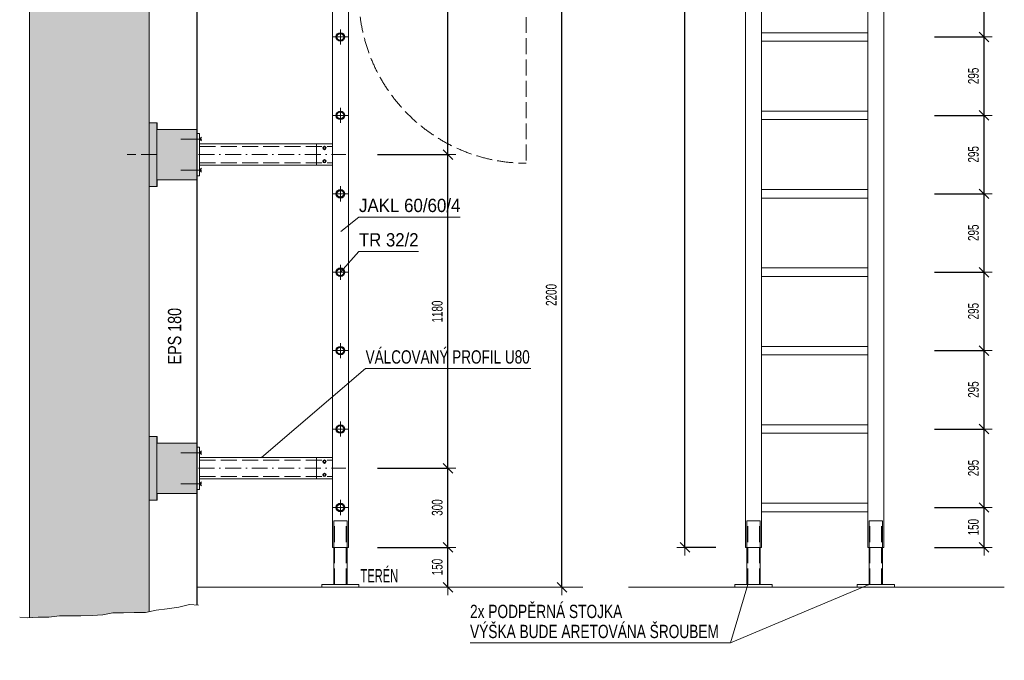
# Model space of a CAD drawing. Header units: millimetres. Extents: x -14146 to -4159, y -26930 to -15933.
# Tile 4 of 11: x -11995 to -8290, y -21980 to -19570. Entities that reach past the tile are written whole.
import ezdxf

# ---------------------------------------------------------------- set-up
doc = ezdxf.new("R2010")
doc.units = ezdxf.units.MM
doc.header["$PDMODE"] = 65
doc.linetypes.add('Carkovana 2x_1', pattern=[80, 60, -20])
doc.linetypes.add('Cerchovana_1', pattern=[100, 60, -20, 0, -20])
doc.layers.add('XR$1$VÝKRES (Z4) - ŽEBŘÍK_1', color=7, linetype='Continuous', lineweight=25)
doc.styles.add('ARIALNARROW', font='ARIALN.TTF')
doc.dimstyles.new('DIMSTYLE_3', dxfattribs={"dimtxt": 40, "dimasz": 60, "dimexe": 0, "dimexo": 0, "dimgap": 20, "dimtad": 2, "dimdec": 0, "dimrnd": 1, "dimzin": 12, "dimdsep": 46, "dimtxsty": 'ARIALNARROW', "dimblk1": 'ALL_ML_STRICH', "dimblk2": 'ALL_ML_STRICH', "dimsah": 1, "dimcen": 0, "dimclrd": 6, "dimclre": 6, "dimclrt": 6, "dimadec": 0, "dimazin": 0, "dimtfac": 1, "dimtdec": 0, "dimtix": 1, "dimtmove": 2, "dimatfit": 3, "dimfxl": 0, "dimtzin": 0, "dimlwd": 0, "dimlwe": 13, "dimarcsym": 0})
doc.dimstyles.new('DIMSTYLE_9', dxfattribs={"dimtxt": 40, "dimasz": 60, "dimexe": 0, "dimexo": 0, "dimgap": 20, "dimtad": 2, "dimdec": 0, "dimrnd": 5, "dimzin": 12, "dimdsep": 46, "dimtxsty": 'ARIALNARROW', "dimblk1": 'ALL_ML_STRICH', "dimblk2": 'ALL_ML_STRICH', "dimsah": 1, "dimcen": 0, "dimclrd": 6, "dimclre": 6, "dimclrt": 6, "dimadec": 0, "dimazin": 0, "dimtfac": 1, "dimtdec": 0, "dimtix": 1, "dimtmove": 2, "dimatfit": 3, "dimfxl": 0, "dimtzin": 0, "dimlwd": 0, "dimlwe": 13, "dimarcsym": 0})

# ---------------------------------------------------------------- blocks, each defined once
blk = doc.blocks.new('KOMPLEXNÍ OBJEKT_2')
at = {"layer": 'XR$1$VÝKRES (Z4) - ŽEBŘÍK_1', "color": 5, "linetype": 'Continuous', "lineweight": 13}
for p, q in [((-10787.8, -21376.8), (-10787.8, -21433.4)), ((-10759.6, -21405.1), (-10816.1, -21405.1))]:
    blk.add_line(p, q, dxfattribs=at)
at = {"layer": 'XR$1$VÝKRES (Z4) - ŽEBŘÍK_1', "color": 5, "linetype": 'Continuous', "lineweight": 25}
for radius in [16, 13]:
    blk.add_circle((-10787.8, -21405.1), radius, dxfattribs=at)
blk = doc.blocks.new('KOMPLEXNÍ OBJEKT_3')
at = {"layer": 'XR$1$VÝKRES (Z4) - ŽEBŘÍK_1', "color": 5, "linetype": 'Continuous', "lineweight": 13}
for p, q in [((-10759.6, -21110.1), (-10816.1, -21110.1)), ((-10787.8, -21081.8), (-10787.8, -21138.4))]:
    blk.add_line(p, q, dxfattribs=at)
at = {"layer": 'XR$1$VÝKRES (Z4) - ŽEBŘÍK_1', "color": 5, "linetype": 'Continuous', "lineweight": 25}
for radius in [16, 13]:
    blk.add_circle((-10787.8, -21110.1), radius, dxfattribs=at)
blk = doc.blocks.new('KOMPLEXNÍ OBJEKT_4')
at = {"layer": 'XR$1$VÝKRES (Z4) - ŽEBŘÍK_1', "color": 5, "linetype": 'Continuous', "lineweight": 13}
for p, q in [((-10759.6, -20815.1), (-10816.1, -20815.1)), ((-10787.8, -20786.8), (-10787.8, -20843.4))]:
    blk.add_line(p, q, dxfattribs=at)
at = {"layer": 'XR$1$VÝKRES (Z4) - ŽEBŘÍK_1', "color": 5, "linetype": 'Continuous', "lineweight": 25}
for radius in [16, 13]:
    blk.add_circle((-10787.8, -20815.1), radius, dxfattribs=at)
blk = doc.blocks.new('KOMPLEXNÍ OBJEKT_5')
at = {"layer": 'XR$1$VÝKRES (Z4) - ŽEBŘÍK_1', "color": 5, "linetype": 'Continuous', "lineweight": 13}
for p, q in [((-10759.6, -20520.1), (-10816.1, -20520.1)), ((-10787.8, -20491.8), (-10787.8, -20548.4))]:
    blk.add_line(p, q, dxfattribs=at)
at = {"layer": 'XR$1$VÝKRES (Z4) - ŽEBŘÍK_1', "color": 5, "linetype": 'Continuous', "lineweight": 25}
for radius in [16, 13]:
    blk.add_circle((-10787.8, -20520.1), radius, dxfattribs=at)
blk = doc.blocks.new('KOMPLEXNÍ OBJEKT_6')
at = {"layer": 'XR$1$VÝKRES (Z4) - ŽEBŘÍK_1', "color": 5, "linetype": 'Continuous', "lineweight": 13}
for p, q in [((-10759.6, -20225.1), (-10816.1, -20225.1)), ((-10787.8, -20196.8), (-10787.8, -20253.4))]:
    blk.add_line(p, q, dxfattribs=at)
at = {"layer": 'XR$1$VÝKRES (Z4) - ŽEBŘÍK_1', "color": 5, "linetype": 'Continuous', "lineweight": 25}
for radius in [16, 13]:
    blk.add_circle((-10787.8, -20225.1), radius, dxfattribs=at)
blk = doc.blocks.new('KOMPLEXNÍ OBJEKT_7')
at = {"layer": 'XR$1$VÝKRES (Z4) - ŽEBŘÍK_1', "color": 5, "linetype": 'Continuous', "lineweight": 13}
for p, q in [((-10759.6, -19930.1), (-10816.1, -19930.1)), ((-10787.8, -19901.8), (-10787.8, -19958.4))]:
    blk.add_line(p, q, dxfattribs=at)
at = {"layer": 'XR$1$VÝKRES (Z4) - ŽEBŘÍK_1', "color": 5, "linetype": 'Continuous', "lineweight": 25}
for radius in [16, 13]:
    blk.add_circle((-10787.8, -19930.1), radius, dxfattribs=at)
blk = doc.blocks.new('KOMPLEXNÍ OBJEKT_8')
at = {"layer": 'XR$1$VÝKRES (Z4) - ŽEBŘÍK_1', "color": 5, "linetype": 'Continuous', "lineweight": 13}
for p, q in [((-10759.6, -19635.1), (-10816.1, -19635.1)), ((-10787.8, -19606.8), (-10787.8, -19663.4))]:
    blk.add_line(p, q, dxfattribs=at)
at = {"layer": 'XR$1$VÝKRES (Z4) - ŽEBŘÍK_1', "color": 5, "linetype": 'Continuous', "lineweight": 25}
for radius in [16, 13]:
    blk.add_circle((-10787.8, -19635.1), radius, dxfattribs=at)
blk = doc.blocks.new('ALL_ML_STRICH')
at = {"color": 0, "linetype": 'ByBlock', "lineweight": -2}
for p, q in [((-1, 0), (0.5, 0)), ((-0.3, -0.3), (0.3, 0.3)), ((0, -0.5), (0, 0.5))]:
    blk.add_line(p, q, dxfattribs=at)
blk = doc.blocks.new('*D78')
at = {"layer": 'DEFPOINTS', "color": 6, "linetype": 'Continuous', "lineweight": 13}
for p in [(-10817.8, -21555.1), (-10803.7, -21705.1), (-10383.2, -21705.1)]:
    blk.add_point(p, dxfattribs=at)
at = {"layer": 'XR$1$VÝKRES (Z4) - ŽEBŘÍK_1', "color": 6, "linetype": 'Continuous', "lineweight": -2}
for p, q in [((-10648, -21555.1), (-10383.2, -21555.1)), ((-10383.2, -21705.1), (-10383.2, -21555.1)), ((-10383.2, -21705.1), (-10383.2, -21705.1))]:
    blk.add_line(p, q, dxfattribs=at)
at = {"layer": 'XR$1$VÝKRES (Z4) - ŽEBŘÍK_1', "color": 6, "linetype": 'Continuous', "lineweight": 13, "xscale": 60, "yscale": 60, "zscale": 60}
for p, rotation in [((-10383.2, -21555.1), 90), ((-10383.2, -21705.1), 270)]:
    blk.add_blockref('ALL_ML_STRICH', p, dxfattribs=dict(at, rotation=rotation))
at = {"layer": 'XR$1$VÝKRES (Z4) - ŽEBŘÍK_1', "color": 6, "linetype": 'Continuous', "lineweight": 13, "insert": (-10423.2, -21629.1), "char_height": 40, "width": 97.371, "attachment_point": 5, "rotation": 90, "style": 'ARIALNARROW'}
blk.add_mtext('\\W0.81;\\A1;{150}', dxfattribs=at)
blk = doc.blocks.new('*D79')
at = {"layer": 'DEFPOINTS', "color": 6, "linetype": 'Continuous', "lineweight": 13}
for p in [(-11321.8, -21257.6), (-10817.8, -21555.1), (-10383.2, -21555.1)]:
    blk.add_point(p, dxfattribs=at)
at = {"layer": 'XR$1$VÝKRES (Z4) - ŽEBŘÍK_1', "color": 6, "linetype": 'Continuous', "lineweight": -2}
for p, q in [((-10648, -21257.6), (-10383.2, -21257.6)), ((-10383.2, -21555.1), (-10383.2, -21257.6)), ((-10648, -21555.1), (-10383.2, -21555.1))]:
    blk.add_line(p, q, dxfattribs=at)
at = {"layer": 'XR$1$VÝKRES (Z4) - ŽEBŘÍK_1', "color": 6, "linetype": 'Continuous', "lineweight": 13, "xscale": 60, "yscale": 60, "zscale": 60}
for p, rotation in [((-10383.2, -21257.6), 90), ((-10383.2, -21555.1), 270)]:
    blk.add_blockref('ALL_ML_STRICH', p, dxfattribs=dict(at, rotation=rotation))
at = {"layer": 'XR$1$VÝKRES (Z4) - ŽEBŘÍK_1', "color": 6, "linetype": 'Continuous', "lineweight": 13, "insert": (-10423.2, -21405.3), "char_height": 40, "width": 97.371, "attachment_point": 5, "rotation": 90, "style": 'ARIALNARROW'}
blk.add_mtext('\\W0.81;\\A1;{300}', dxfattribs=at)
blk = doc.blocks.new('*D80')
at = {"layer": 'DEFPOINTS', "color": 6, "linetype": 'Continuous', "lineweight": 13}
for p in [(-11321.8, -20077.6), (-11321.8, -21257.6), (-10383.2, -21257.6)]:
    blk.add_point(p, dxfattribs=at)
at = {"layer": 'XR$1$VÝKRES (Z4) - ŽEBŘÍK_1', "color": 6, "linetype": 'Continuous', "lineweight": -2}
for p, q in [((-10648, -20077.6), (-10383.2, -20077.6)), ((-10383.2, -21257.6), (-10383.2, -20077.6)), ((-10648, -21257.6), (-10383.2, -21257.6))]:
    blk.add_line(p, q, dxfattribs=at)
at = {"layer": 'XR$1$VÝKRES (Z4) - ŽEBŘÍK_1', "color": 6, "linetype": 'Continuous', "lineweight": 13, "xscale": 60, "yscale": 60, "zscale": 60}
for p, rotation in [((-10383.2, -20077.6), 90), ((-10383.2, -21257.6), 270)]:
    blk.add_blockref('ALL_ML_STRICH', p, dxfattribs=dict(at, rotation=rotation))
at = {"layer": 'XR$1$VÝKRES (Z4) - ŽEBŘÍK_1', "color": 6, "linetype": 'Continuous', "lineweight": 13, "insert": (-10423.2, -20668), "char_height": 40, "width": 129.829, "attachment_point": 5, "rotation": 90, "style": 'ARIALNARROW'}
blk.add_mtext('\\W0.81;\\A1;{1180}', dxfattribs=at)
blk = doc.blocks.new('*D81')
at = {"layer": 'DEFPOINTS', "color": 6, "linetype": 'Continuous', "lineweight": 13}
for p in [(-11321.8, -18897.6), (-11321.8, -20077.6), (-10383.2, -20077.6)]:
    blk.add_point(p, dxfattribs=at)
at = {"layer": 'XR$1$VÝKRES (Z4) - ŽEBŘÍK_1', "color": 6, "linetype": 'Continuous', "lineweight": -2}
for p, q in [((-10648, -18897.6), (-10383.2, -18897.6)), ((-10383.2, -20077.6), (-10383.2, -18897.6)), ((-10648, -20077.6), (-10383.2, -20077.6))]:
    blk.add_line(p, q, dxfattribs=at)
at = {"layer": 'XR$1$VÝKRES (Z4) - ŽEBŘÍK_1', "color": 6, "linetype": 'Continuous', "lineweight": 13, "xscale": 60, "yscale": 60, "zscale": 60}
for p, rotation in [((-10383.2, -18897.6), 90), ((-10383.2, -20077.6), 270)]:
    blk.add_blockref('ALL_ML_STRICH', p, dxfattribs=dict(at, rotation=rotation))
at = {"layer": 'XR$1$VÝKRES (Z4) - ŽEBŘÍK_1', "color": 6, "linetype": 'Continuous', "lineweight": 13, "insert": (-10423.2, -19488), "char_height": 40, "width": 129.829, "attachment_point": 5, "rotation": 90, "style": 'ARIALNARROW'}
blk.add_mtext('\\W0.81;\\A1;{1180}', dxfattribs=at)
blk = doc.blocks.new('*D89')
at = {"layer": 'DEFPOINTS', "color": 6, "linetype": 'Continuous', "lineweight": 13}
for p in [(-9263.2, -17355.4), (-9491.4, -21555.1), (-9263.2, -21555.1)]:
    blk.add_point(p, dxfattribs=at)
at = {"layer": 'XR$1$VÝKRES (Z4) - ŽEBŘÍK_1', "color": 6, "linetype": 'Continuous', "lineweight": -2}
for p, q in [((-9408.3, -17355.4), (-9491.4, -17355.4)), ((-9491.4, -21555.1), (-9491.4, -17355.4)), ((-9374.6, -21555.1), (-9491.4, -21555.1))]:
    blk.add_line(p, q, dxfattribs=at)
at = {"layer": 'XR$1$VÝKRES (Z4) - ŽEBŘÍK_1', "color": 6, "linetype": 'Continuous', "lineweight": 13, "xscale": 60, "yscale": 60, "zscale": 60}
for p, rotation in [((-9491.4, -17355.4), 90), ((-9491.4, -21555.1), 270)]:
    blk.add_blockref('ALL_ML_STRICH', p, dxfattribs=dict(at, rotation=rotation))
at = {"layer": 'XR$1$VÝKRES (Z4) - ŽEBŘÍK_1', "color": 6, "linetype": 'Continuous', "lineweight": 13, "insert": (-9531.4, -19455.7), "char_height": 40, "width": 129.829, "attachment_point": 5, "rotation": 90, "style": 'ARIALNARROW'}
blk.add_mtext('\\W0.81;\\A1;{4200}', dxfattribs=at)
blk = doc.blocks.new('*D92')
at = {"layer": 'DEFPOINTS', "color": 6, "linetype": 'Continuous', "lineweight": 13}
for p in [(-8803.2, -21405.1), (-8803.2, -21555.1), (-8365.6, -21555.1)]:
    blk.add_point(p, dxfattribs=at)
at = {"layer": 'XR$1$VÝKRES (Z4) - ŽEBŘÍK_1', "color": 6, "linetype": 'Continuous', "lineweight": -2}
for p, q in [((-8552.5, -21405.1), (-8365.6, -21405.1)), ((-8365.6, -21555.1), (-8365.6, -21405.1)), ((-8552.5, -21555.1), (-8365.6, -21555.1))]:
    blk.add_line(p, q, dxfattribs=at)
at = {"layer": 'XR$1$VÝKRES (Z4) - ŽEBŘÍK_1', "color": 6, "linetype": 'Continuous', "lineweight": 13, "xscale": 60, "yscale": 60, "zscale": 60}
for p, rotation in [((-8365.6, -21405.1), 90), ((-8365.6, -21555.1), 270)]:
    blk.add_blockref('ALL_ML_STRICH', p, dxfattribs=dict(at, rotation=rotation))
at = {"layer": 'XR$1$VÝKRES (Z4) - ŽEBŘÍK_1', "color": 6, "linetype": 'Continuous', "lineweight": 13, "insert": (-8405.6, -21479.1), "char_height": 40, "width": 97.371, "attachment_point": 5, "rotation": 90, "style": 'ARIALNARROW'}
blk.add_mtext('\\W0.81;\\A1;{150}', dxfattribs=at)
blk = doc.blocks.new('*D93')
at = {"layer": 'DEFPOINTS', "color": 6, "linetype": 'Continuous', "lineweight": 13}
for p in [(-8803.2, -21110.1), (-8803.2, -21405.1), (-8365.6, -21405.1)]:
    blk.add_point(p, dxfattribs=at)
at = {"layer": 'XR$1$VÝKRES (Z4) - ŽEBŘÍK_1', "color": 6, "linetype": 'Continuous', "lineweight": -2}
for p, q in [((-8552.5, -21110.1), (-8365.6, -21110.1)), ((-8365.6, -21405.1), (-8365.6, -21110.1)), ((-8552.5, -21405.1), (-8365.6, -21405.1))]:
    blk.add_line(p, q, dxfattribs=at)
at = {"layer": 'XR$1$VÝKRES (Z4) - ŽEBŘÍK_1', "color": 6, "linetype": 'Continuous', "lineweight": 13, "xscale": 60, "yscale": 60, "zscale": 60}
for p, rotation in [((-8365.6, -21110.1), 90), ((-8365.6, -21405.1), 270)]:
    blk.add_blockref('ALL_ML_STRICH', p, dxfattribs=dict(at, rotation=rotation))
at = {"layer": 'XR$1$VÝKRES (Z4) - ŽEBŘÍK_1', "color": 6, "linetype": 'Continuous', "lineweight": 13, "insert": (-8405.6, -21256.6), "char_height": 40, "width": 97.371, "attachment_point": 5, "rotation": 90, "style": 'ARIALNARROW'}
blk.add_mtext('\\W0.81;\\A1;{295}', dxfattribs=at)
blk = doc.blocks.new('*D94')
at = {"layer": 'DEFPOINTS', "color": 6, "linetype": 'Continuous', "lineweight": 13}
for p in [(-8803.2, -20815.1), (-8803.2, -21110.1), (-8365.6, -21110.1)]:
    blk.add_point(p, dxfattribs=at)
at = {"layer": 'XR$1$VÝKRES (Z4) - ŽEBŘÍK_1', "color": 6, "linetype": 'Continuous', "lineweight": -2}
for p, q in [((-8552.5, -20815.1), (-8365.6, -20815.1)), ((-8365.6, -21110.1), (-8365.6, -20815.1)), ((-8552.5, -21110.1), (-8365.6, -21110.1))]:
    blk.add_line(p, q, dxfattribs=at)
at = {"layer": 'XR$1$VÝKRES (Z4) - ŽEBŘÍK_1', "color": 6, "linetype": 'Continuous', "lineweight": 13, "xscale": 60, "yscale": 60, "zscale": 60}
for p, rotation in [((-8365.6, -20815.1), 90), ((-8365.6, -21110.1), 270)]:
    blk.add_blockref('ALL_ML_STRICH', p, dxfattribs=dict(at, rotation=rotation))
at = {"layer": 'XR$1$VÝKRES (Z4) - ŽEBŘÍK_1', "color": 6, "linetype": 'Continuous', "lineweight": 13, "insert": (-8405.6, -20961.6), "char_height": 40, "width": 97.371, "attachment_point": 5, "rotation": 90, "style": 'ARIALNARROW'}
blk.add_mtext('\\W0.81;\\A1;{295}', dxfattribs=at)
blk = doc.blocks.new('*D95')
at = {"layer": 'DEFPOINTS', "color": 6, "linetype": 'Continuous', "lineweight": 13}
for p in [(-8803.2, -20520.1), (-8803.2, -20815.1), (-8365.6, -20815.1)]:
    blk.add_point(p, dxfattribs=at)
at = {"layer": 'XR$1$VÝKRES (Z4) - ŽEBŘÍK_1', "color": 6, "linetype": 'Continuous', "lineweight": -2}
for p, q in [((-8552.5, -20520.1), (-8365.6, -20520.1)), ((-8365.6, -20815.1), (-8365.6, -20520.1)), ((-8552.5, -20815.1), (-8365.6, -20815.1))]:
    blk.add_line(p, q, dxfattribs=at)
at = {"layer": 'XR$1$VÝKRES (Z4) - ŽEBŘÍK_1', "color": 6, "linetype": 'Continuous', "lineweight": 13, "xscale": 60, "yscale": 60, "zscale": 60}
for p, rotation in [((-8365.6, -20520.1), 90), ((-8365.6, -20815.1), 270)]:
    blk.add_blockref('ALL_ML_STRICH', p, dxfattribs=dict(at, rotation=rotation))
at = {"layer": 'XR$1$VÝKRES (Z4) - ŽEBŘÍK_1', "color": 6, "linetype": 'Continuous', "lineweight": 13, "insert": (-8405.6, -20666.6), "char_height": 40, "width": 97.371, "attachment_point": 5, "rotation": 90, "style": 'ARIALNARROW'}
blk.add_mtext('\\W0.81;\\A1;{295}', dxfattribs=at)
blk = doc.blocks.new('*D96')
at = {"layer": 'DEFPOINTS', "color": 6, "linetype": 'Continuous', "lineweight": 13}
for p in [(-8803.2, -20225.1), (-8803.2, -20520.1), (-8365.6, -20520.1)]:
    blk.add_point(p, dxfattribs=at)
at = {"layer": 'XR$1$VÝKRES (Z4) - ŽEBŘÍK_1', "color": 6, "linetype": 'Continuous', "lineweight": -2}
for p, q in [((-8552.5, -20225.1), (-8365.6, -20225.1)), ((-8365.6, -20520.1), (-8365.6, -20225.1)), ((-8552.5, -20520.1), (-8365.6, -20520.1))]:
    blk.add_line(p, q, dxfattribs=at)
at = {"layer": 'XR$1$VÝKRES (Z4) - ŽEBŘÍK_1', "color": 6, "linetype": 'Continuous', "lineweight": 13, "xscale": 60, "yscale": 60, "zscale": 60}
for p, rotation in [((-8365.6, -20225.1), 90), ((-8365.6, -20520.1), 270)]:
    blk.add_blockref('ALL_ML_STRICH', p, dxfattribs=dict(at, rotation=rotation))
at = {"layer": 'XR$1$VÝKRES (Z4) - ŽEBŘÍK_1', "color": 6, "linetype": 'Continuous', "lineweight": 13, "insert": (-8405.6, -20371.6), "char_height": 40, "width": 97.371, "attachment_point": 5, "rotation": 90, "style": 'ARIALNARROW'}
blk.add_mtext('\\W0.81;\\A1;{295}', dxfattribs=at)
blk = doc.blocks.new('*D97')
at = {"layer": 'DEFPOINTS', "color": 6, "linetype": 'Continuous', "lineweight": 13}
for p in [(-8803.2, -19930.1), (-8803.2, -20225.1), (-8365.6, -20225.1)]:
    blk.add_point(p, dxfattribs=at)
at = {"layer": 'XR$1$VÝKRES (Z4) - ŽEBŘÍK_1', "color": 6, "linetype": 'Continuous', "lineweight": -2}
for p, q in [((-8552.5, -19930.1), (-8365.6, -19930.1)), ((-8365.6, -20225.1), (-8365.6, -19930.1)), ((-8552.5, -20225.1), (-8365.6, -20225.1))]:
    blk.add_line(p, q, dxfattribs=at)
at = {"layer": 'XR$1$VÝKRES (Z4) - ŽEBŘÍK_1', "color": 6, "linetype": 'Continuous', "lineweight": 13, "xscale": 60, "yscale": 60, "zscale": 60}
for p, rotation in [((-8365.6, -19930.1), 90), ((-8365.6, -20225.1), 270)]:
    blk.add_blockref('ALL_ML_STRICH', p, dxfattribs=dict(at, rotation=rotation))
at = {"layer": 'XR$1$VÝKRES (Z4) - ŽEBŘÍK_1', "color": 6, "linetype": 'Continuous', "lineweight": 13, "insert": (-8405.6, -20076.6), "char_height": 40, "width": 97.371, "attachment_point": 5, "rotation": 90, "style": 'ARIALNARROW'}
blk.add_mtext('\\W0.81;\\A1;{295}', dxfattribs=at)
blk = doc.blocks.new('*D98')
at = {"layer": 'DEFPOINTS', "color": 6, "linetype": 'Continuous', "lineweight": 13}
for p in [(-8803.2, -19635.1), (-8803.2, -19930.1), (-8365.6, -19930.1)]:
    blk.add_point(p, dxfattribs=at)
at = {"layer": 'XR$1$VÝKRES (Z4) - ŽEBŘÍK_1', "color": 6, "linetype": 'Continuous', "lineweight": -2}
for p, q in [((-8552.5, -19635.1), (-8365.6, -19635.1)), ((-8365.6, -19930.1), (-8365.6, -19635.1)), ((-8552.5, -19930.1), (-8365.6, -19930.1))]:
    blk.add_line(p, q, dxfattribs=at)
at = {"layer": 'XR$1$VÝKRES (Z4) - ŽEBŘÍK_1', "color": 6, "linetype": 'Continuous', "lineweight": 13, "xscale": 60, "yscale": 60, "zscale": 60}
for p, rotation in [((-8365.6, -19635.1), 90), ((-8365.6, -19930.1), 270)]:
    blk.add_blockref('ALL_ML_STRICH', p, dxfattribs=dict(at, rotation=rotation))
at = {"layer": 'XR$1$VÝKRES (Z4) - ŽEBŘÍK_1', "color": 6, "linetype": 'Continuous', "lineweight": 13, "insert": (-8405.6, -19781.6), "char_height": 40, "width": 97.371, "attachment_point": 5, "rotation": 90, "style": 'ARIALNARROW'}
blk.add_mtext('\\W0.81;\\A1;{295}', dxfattribs=at)
blk = doc.blocks.new('*D99')
at = {"layer": 'DEFPOINTS', "color": 6, "linetype": 'Continuous', "lineweight": 13}
for p in [(-8803.2, -19340.1), (-8803.2, -19635.1), (-8365.6, -19635.1)]:
    blk.add_point(p, dxfattribs=at)
at = {"layer": 'XR$1$VÝKRES (Z4) - ŽEBŘÍK_1', "color": 6, "linetype": 'Continuous', "lineweight": -2}
for p, q in [((-8552.5, -19340.1), (-8365.6, -19340.1)), ((-8365.6, -19635.1), (-8365.6, -19340.1)), ((-8552.5, -19635.1), (-8365.6, -19635.1))]:
    blk.add_line(p, q, dxfattribs=at)
at = {"layer": 'XR$1$VÝKRES (Z4) - ŽEBŘÍK_1', "color": 6, "linetype": 'Continuous', "lineweight": 13, "xscale": 60, "yscale": 60, "zscale": 60}
for p, rotation in [((-8365.6, -19340.1), 90), ((-8365.6, -19635.1), 270)]:
    blk.add_blockref('ALL_ML_STRICH', p, dxfattribs=dict(at, rotation=rotation))
at = {"layer": 'XR$1$VÝKRES (Z4) - ŽEBŘÍK_1', "color": 6, "linetype": 'Continuous', "lineweight": 13, "insert": (-8405.6, -19486.6), "char_height": 40, "width": 97.371, "attachment_point": 5, "rotation": 90, "style": 'ARIALNARROW'}
blk.add_mtext('\\W0.81;\\A1;{295}', dxfattribs=at)
blk = doc.blocks.new('*D133')
at = {"layer": 'DEFPOINTS', "color": 6, "linetype": 'Continuous', "lineweight": 13}
for p in [(-10060.8, -19505.1), (-11317.8, -21705.1), (-9954.2, -21705.1)]:
    blk.add_point(p, dxfattribs=at)
at = {"layer": 'XR$1$VÝKRES (Z4) - ŽEBŘÍK_1', "color": 6, "linetype": 'Continuous', "lineweight": -2}
for p, q in [((-9954.2, -19505.1), (-9954.2, -19505.1)), ((-9954.2, -21705.1), (-9954.2, -19505.1)), ((-9954.2, -21705.1), (-9954.2, -21705.1))]:
    blk.add_line(p, q, dxfattribs=at)
at = {"layer": 'XR$1$VÝKRES (Z4) - ŽEBŘÍK_1', "color": 6, "linetype": 'Continuous', "lineweight": 13, "xscale": 60, "yscale": 60, "zscale": 60}
for p, rotation in [((-9954.2, -19505.1), 90), ((-9954.2, -21705.1), 270)]:
    blk.add_blockref('ALL_ML_STRICH', p, dxfattribs=dict(at, rotation=rotation))
at = {"layer": 'XR$1$VÝKRES (Z4) - ŽEBŘÍK_1', "color": 6, "linetype": 'Continuous', "lineweight": 13, "insert": (-9994.2, -20605.5), "char_height": 40, "width": 129.829, "attachment_point": 5, "rotation": 90, "style": 'ARIALNARROW'}
blk.add_mtext('\\W0.81;\\A1;{2200}', dxfattribs=at)
blk = doc.blocks.new('KOMPLEXNÍ OBJEKT_54')
at = {"layer": 'XR$1$VÝKRES (Z4) - ŽEBŘÍK_1', "linetype": 'Continuous', "lineweight": 13}
blk.add_hatch(color=171, dxfattribs=at).paths.add_polyline_path([(-11477.8, -19957.6), (-11507.8, -19957.6), (-11507.8, -20197.6), (-11477.8, -20197.6), (-11477.8, -20172.6), (-11327.8, -20172.6), (-11327.8, -19982.6), (-11477.8, -19982.6)])
at = {"layer": 'XR$1$VÝKRES (Z4) - ŽEBŘÍK_1', "color": 5, "linetype": 'Continuous', "lineweight": 13}
for p, q in [((-11477.8, -19957.6), (-11507.8, -19957.6)), ((-11507.8, -19957.6), (-11507.8, -20197.6)), ((-11477.8, -19982.6), (-11477.8, -19957.6)), ((-11507.8, -20172.6), (-11507.8, -19982.6)), ((-11477.8, -19982.6), (-11327.8, -19982.6)), ((-11327.8, -19982.6), (-11327.8, -20172.6)), ((-11327.8, -20172.6), (-11477.8, -20172.6)), ((-11477.8, -20197.6), (-11477.8, -20172.6)), ((-11507.8, -20197.6), (-11477.8, -20197.6))]:
    blk.add_line(p, q, dxfattribs=at)
blk = doc.blocks.new('KOMPLEXNÍ OBJEKT_55')
at = {"layer": 'XR$1$VÝKRES (Z4) - ŽEBŘÍK_1', "linetype": 'Continuous', "lineweight": 13}
blk.add_hatch(color=171, dxfattribs=at).paths.add_polyline_path([(-11477.8, -21137.6), (-11507.8, -21137.6), (-11507.8, -21377.6), (-11477.8, -21377.6), (-11477.8, -21352.6), (-11327.8, -21352.6), (-11327.8, -21162.6), (-11477.8, -21162.6)])
at = {"layer": 'XR$1$VÝKRES (Z4) - ŽEBŘÍK_1', "color": 5, "linetype": 'Continuous', "lineweight": 13}
for p, q in [((-11477.8, -21137.6), (-11507.8, -21137.6)), ((-11507.8, -21137.6), (-11507.8, -21377.6)), ((-11477.8, -21162.6), (-11477.8, -21137.6)), ((-11507.8, -21352.6), (-11507.8, -21162.6)), ((-11477.8, -21162.6), (-11327.8, -21162.6)), ((-11327.8, -21162.6), (-11327.8, -21352.6)), ((-11507.8, -21377.6), (-11477.8, -21377.6)), ((-11327.8, -21352.6), (-11477.8, -21352.6)), ((-11477.8, -21377.6), (-11477.8, -21352.6))]:
    blk.add_line(p, q, dxfattribs=at)
blk = doc.blocks.new('KOMPLEXNÍ OBJEKT_57')
at = {"layer": 'XR$1$VÝKRES (Z4) - ŽEBŘÍK_1', "color": 5, "linetype": 'Continuous', "lineweight": 13}
for p, q in [((-9208.2, -21455.1), (-9258.2, -21455.1)), ((-9258.2, -21455.1), (-9258.2, -21695.1)), ((-9208.2, -21695.1), (-9208.2, -21455.1)), ((-9163.2, -21695.1), (-9303.2, -21695.1)), ((-9303.2, -21695.1), (-9303.2, -21705.1)), ((-9303.2, -21705.1), (-9163.2, -21705.1)), ((-9258.2, -21695.1), (-9208.2, -21695.1)), ((-9163.2, -21705.1), (-9163.2, -21695.1))]:
    blk.add_line(p, q, dxfattribs=at)
at = {"layer": 'XR$1$VÝKRES (Z4) - ŽEBŘÍK_1', "color": 5, "linetype": 'Carkovana 2x_1', "lineweight": 13}
for p, q in [((-9255.2, -21695.1), (-9255.2, -21455.1)), ((-9211.2, -21695.1), (-9211.2, -21455.1))]:
    blk.add_line(p, q, dxfattribs=at)
blk = doc.blocks.new('KOMPLEXNÍ OBJEKT_58')
at = {"layer": 'XR$1$VÝKRES (Z4) - ŽEBŘÍK_1', "color": 5, "linetype": 'Continuous', "lineweight": 13}
for p, q in [((-8748.2, -21455.1), (-8798.2, -21455.1)), ((-8798.2, -21455.1), (-8798.2, -21695.1)), ((-8748.2, -21695.1), (-8748.2, -21455.1)), ((-8703.2, -21695.1), (-8843.2, -21695.1)), ((-8843.2, -21695.1), (-8843.2, -21705.1)), ((-8843.2, -21705.1), (-8703.2, -21705.1)), ((-8798.2, -21695.1), (-8748.2, -21695.1)), ((-8703.2, -21705.1), (-8703.2, -21695.1))]:
    blk.add_line(p, q, dxfattribs=at)
at = {"layer": 'XR$1$VÝKRES (Z4) - ŽEBŘÍK_1', "color": 5, "linetype": 'Carkovana 2x_1', "lineweight": 13}
for p, q in [((-8795.2, -21695.1), (-8795.2, -21455.1)), ((-8751.2, -21695.1), (-8751.2, -21455.1))]:
    blk.add_line(p, q, dxfattribs=at)
blk = doc.blocks.new('KOMPLEXNÍ OBJEKT_59')
at = {"layer": 'XR$1$VÝKRES (Z4) - ŽEBŘÍK_1', "color": 5, "linetype": 'Continuous', "lineweight": 13}
for p, q in [((-10762.8, -21455.1), (-10812.8, -21455.1)), ((-10812.8, -21455.1), (-10812.8, -21695.1)), ((-10762.8, -21695.1), (-10762.8, -21455.1)), ((-10717.8, -21695.1), (-10857.8, -21695.1)), ((-10857.8, -21695.1), (-10857.8, -21705.1)), ((-10857.8, -21705.1), (-10717.8, -21705.1)), ((-10812.8, -21695.1), (-10762.8, -21695.1)), ((-10717.8, -21705.1), (-10717.8, -21695.1))]:
    blk.add_line(p, q, dxfattribs=at)
at = {"layer": 'XR$1$VÝKRES (Z4) - ŽEBŘÍK_1', "color": 5, "linetype": 'Carkovana 2x_1', "lineweight": 13}
for p, q in [((-10809.8, -21695.1), (-10809.8, -21455.1)), ((-10765.8, -21695.1), (-10765.8, -21455.1))]:
    blk.add_line(p, q, dxfattribs=at)

msp = doc.modelspace()

# ---------------------------------------------------------------- hatches: boundary and pattern name
at = {"layer": 'XR$1$VÝKRES (Z4) - ŽEBŘÍK_1', "linetype": 'Continuous', "lineweight": 13}
msp.add_hatch(color=254, dxfattribs=at).paths.add_polyline_path([(-11957.8, -21819.4), (-11925.2, -21817.6), (-11885, -21817.6), (-11844.8, -21813.1), (-11764.3, -21813.1), (-11721.9, -21810.9), (-11681.6, -21808.6), (-11643.6, -21801.9), (-11603.4, -21801.9), (-11563.2, -21799.7), (-11520.7, -21799.7), (-11507.8, -21796.8), (-11507.8, -18036.8), (-11957.8, -18036.8)])

# ---------------------------------------------------------------- linework, layer by layer
at = {"layer": 'XR$1$VÝKRES (Z4) - ŽEBŘÍK_1', "color": 5, "linetype": 'Continuous', "lineweight": 13}
for p, q in [((-10757.8, -21555.1), (-10757.8, -16474)), ((-10817.8, -16504), (-10817.8, -21555.1)), ((-9263.2, -21555.1), (-9263.2, -17355.4)), ((-9203.2, -21555.1), (-9203.2, -17354.1)), ((-8803.2, -17354.1), (-8803.2, -21555.1)), ((-8743.2, -17355.4), (-8743.2, -21555.1)), ((-9203.2, -19619.1), (-8803.2, -19619.1)), ((-9203.2, -19651.1), (-8803.2, -19651.1)), ((-9203.2, -19914.1), (-8803.2, -19914.1)), ((-11477.9, -19957.6), (-11477.9, -20197.6)), ((-9203.2, -19946.1), (-8803.2, -19946.1)), ((-11317.8, -19997.6), (-11327.8, -19997.6)), ((-11327.8, -19997.6), (-11327.8, -20157.6)), ((-11317.8, -20157.6), (-11317.8, -19997.6)), ((-11387.8, -20019), (-11308.7, -20019)), ((-11317.8, -20019), (-11310.8, -20012)), ((-11317.8, -20019), (-11310.8, -20026.1)), ((-11317.8, -20037.6), (-10817.8, -20037.6)), ((-10877.8, -20037.6), (-10817.8, -20037.6)), ((-10877.8, -20037.6), (-10877.8, -20117.6)), ((-11317.8, -20117.6), (-10817.8, -20117.6)), ((-10877.8, -20117.6), (-10817.8, -20117.6)), ((-11387.8, -20136.2), (-11308.7, -20136.2)), ((-11317.8, -20136.2), (-11310.8, -20129.1)), ((-11317.8, -20136.2), (-11310.8, -20143.2)), ((-11327.8, -20157.6), (-11317.8, -20157.6)), ((-9203.2, -20209.1), (-8803.2, -20209.1)), ((-9203.2, -20241.1), (-8803.2, -20241.1)), ((-9203.2, -20504.1), (-8803.2, -20504.1)), ((-9203.2, -20536.1), (-8803.2, -20536.1)), ((-9203.2, -20799.1), (-8803.2, -20799.1)), ((-9203.2, -20831.1), (-8803.2, -20831.1)), ((-9203.2, -21094.1), (-8803.2, -21094.1)), ((-11477.9, -21137.6), (-11477.9, -21377.6)), ((-9203.2, -21126.1), (-8803.2, -21126.1)), ((-11317.8, -21177.6), (-11327.8, -21177.6)), ((-11327.8, -21177.6), (-11327.8, -21337.6)), ((-11317.8, -21337.6), (-11317.8, -21177.6)), ((-11317.8, -21199), (-11310.8, -21192)), ((-11387.8, -21199), (-11308.7, -21199)), ((-11317.8, -21199), (-11310.8, -21206.1)), ((-11317.8, -21217.6), (-10817.8, -21217.6)), ((-10877.8, -21217.6), (-10817.8, -21217.6)), ((-10877.8, -21217.6), (-10877.8, -21297.6)), ((-11317.8, -21297.6), (-10817.8, -21297.6)), ((-10877.8, -21297.6), (-10817.8, -21297.6)), ((-11387.8, -21316.2), (-11308.7, -21316.2)), ((-11327.8, -21337.6), (-11317.8, -21337.6)), ((-11317.8, -21316.2), (-11310.8, -21309.1)), ((-11317.8, -21316.2), (-11310.8, -21323.2)), ((-9203.2, -21389.1), (-8803.2, -21389.1)), ((-9203.2, -21421.1), (-8803.2, -21421.1)), ((-10817.8, -21555.1), (-10757.8, -21555.1)), ((-9263.2, -21555.1), (-9203.2, -21555.1)), ((-8803.2, -21555.1), (-8743.2, -21555.1))]:
    msp.add_line(p, q, dxfattribs=at)
at = {"layer": 'XR$1$VÝKRES (Z4) - ŽEBŘÍK_1', "color": 7, "linetype": 'Continuous', "lineweight": 13}
for p, q in [((-11957.8, -21819.4), (-11957.8, -18036.8)), ((-11507.8, -21796.8), (-11507.8, -18036.8)), ((-10717.8, -20312.8), (-10786.4, -20366.3)), ((-10717.8, -20312.8), (-10336.5, -20312.8)), ((-10787.8, -20520.1), (-10717.8, -20442.3)), ((-10717.8, -20442.3), (-10493.8, -20442.3)), ((-11084.7, -21217.6), (-10692.8, -20882.8)), ((-10692.8, -20882.8), (-10071.4, -20882.8)), ((-11327.8, -21705.1), (-9875.6, -21705.1)), ((-9703.4, -21705.1), (-8289.5, -21705.1)), ((-9319.9, -21914.4), (-8798.2, -21695.1)), ((-9319.9, -21914.4), (-9255.2, -21695.1)), ((-10299.9, -21914.4), (-9319.9, -21914.4))]:
    msp.add_line(p, q, dxfattribs=at)
at = {"layer": 'XR$1$VÝKRES (Z4) - ŽEBŘÍK_1', "color": 7, "linetype": 'Continuous', "lineweight": 25}
msp.add_line((-11327.8, -18096.8), (-11327.8, -21772.5), dxfattribs=at)
at = {"layer": 'XR$1$VÝKRES (Z4) - ŽEBŘÍK_1', "color": 30, "linetype": 'Carkovana 2x_1', "lineweight": 13}
msp.add_line((-10088.2, -19480), (-10088.2, -20110), dxfattribs=at)
at = {"layer": 'XR$1$VÝKRES (Z4) - ŽEBŘÍK_1', "color": 5, "linetype": 'Carkovana 2x_1', "lineweight": 13}
for p, q in [((-11477.9, -20077.6), (-11590.5, -20077.6)), ((-11317.8, -20047), (-10817.8, -20047)), ((-11317.8, -20108.2), (-10817.8, -20108.2)), ((-11317.8, -21227), (-10817.8, -21227)), ((-11317.8, -21288.2), (-10817.8, -21288.2))]:
    msp.add_line(p, q, dxfattribs=at)
at = {"layer": 'XR$1$VÝKRES (Z4) - ŽEBŘÍK_1', "color": 5, "linetype": 'Cerchovana_1', "lineweight": 13}
for p, q in [((-11321.8, -20077.6), (-10767.8, -20077.6)), ((-11321.8, -21257.6), (-10767.8, -21257.6))]:
    msp.add_line(p, q, dxfattribs=at)
at = {"layer": 'XR$1$VÝKRES (Z4) - ŽEBŘÍK_1', "color": 5, "linetype": 'Continuous', "lineweight": 13}
msp.add_lwpolyline([(-11321.8, -21772.9), (-11355.3, -21770.6), (-11395.5, -21779.6), (-11440.2, -21786.3), (-11480.5, -21790.8), (-11520.7, -21799.7), (-11563.2, -21799.7), (-11603.4, -21801.9), (-11643.6, -21801.9), (-11681.6, -21808.6), (-11721.9, -21810.9), (-11764.3, -21813.1), (-11804.6, -21813.1), (-11844.8, -21813.1), (-11885, -21817.6), (-11925.2, -21817.6), (-11965.5, -21819.8), (-11994.5, -21817.6)], dxfattribs=at)
for centre in [(-10847.8, -20052.6), (-10847.8, -20102.6), (-10847.8, -21232.6), (-10847.8, -21282.6)]:
    msp.add_circle(centre, 6.5, dxfattribs=at)
at = {"layer": 'XR$1$VÝKRES (Z4) - ŽEBŘÍK_1', "color": 5, "linetype": 'Carkovana 2x_1', "lineweight": 13}
for centre in [(-10847.8, -20052.6), (-10847.8, -20102.6), (-10847.8, -21232.6), (-10847.8, -21282.6)]:
    msp.add_circle(centre, 4, dxfattribs=at)
at = {"layer": 'XR$1$VÝKRES (Z4) - ŽEBŘÍK_1', "color": 30, "linetype": 'Carkovana 2x_1', "lineweight": 13}
msp.add_arc((-10088.2, -19480), 630, 180, 270, dxfattribs=at)

# ---------------------------------------------------------------- block references
at = {"layer": 'XR$1$VÝKRES (Z4) - ŽEBŘÍK_1', "color": 5, "linetype": 'Continuous', "lineweight": 13}
for name in ['KOMPLEXNÍ OBJEKT_8', 'KOMPLEXNÍ OBJEKT_7', 'KOMPLEXNÍ OBJEKT_54', 'KOMPLEXNÍ OBJEKT_6', 'KOMPLEXNÍ OBJEKT_5', 'KOMPLEXNÍ OBJEKT_4', 'KOMPLEXNÍ OBJEKT_3', 'KOMPLEXNÍ OBJEKT_55', 'KOMPLEXNÍ OBJEKT_2', 'KOMPLEXNÍ OBJEKT_59', 'KOMPLEXNÍ OBJEKT_57', 'KOMPLEXNÍ OBJEKT_58']:
    msp.add_blockref(name, (0, 0), dxfattribs=at)

# ---------------------------------------------------------------- texts
at = {"layer": 'XR$1$VÝKRES (Z4) - ŽEBŘÍK_1', "color": 7, "linetype": 'Continuous', "lineweight": 25, "char_height": 50, "attachment_point": 7, "style": 'ARIALNARROW'}
for s, insert, width in [('\\W1.11;JAKL 60/60/4', (-10717.8, -20294.4), 408.991), ('\\W1.10;TR 32/2', (-10717.8, -20423.9), 251.397), ('\\W0.89;VÁLCOVANÝ PROFIL U80', (-10692.8, -20864.4), 643.698), ('\\W0.73;TERÉN', (-10712.1, -21686.8), 159.486)]:
    msp.add_mtext(s, dxfattribs=dict(at, insert=insert, width=width))
at = {"layer": 'XR$1$VÝKRES (Z4) - ŽEBŘÍK_1', "color": 7, "linetype": 'Continuous', "lineweight": 25, "insert": (-11385.9, -20866.9), "char_height": 50, "width": 239.496, "attachment_point": 7, "rotation": 90, "style": 'ARIALNARROW'}
msp.add_mtext('\\W0.94;EPS 180', dxfattribs=at)
at = {"layer": 'XR$1$VÝKRES (Z4) - ŽEBŘÍK_1', "color": 7, "linetype": 'Continuous', "lineweight": 13, "insert": (-10299.9, -21771.1), "char_height": 50, "width": 942.495, "attachment_point": 1, "line_spacing_factor": 0.903614, "style": 'ARIALNARROW'}
msp.add_mtext('\\W0.90;2x PODPĚRNÁ STOJKA\\PVÝŠKA BUDE ARETOVÁNA ŠROUBEM', dxfattribs=at)

# ---------------------------------------------------------------- dimensions: what is measured, and where the dimension line sits
at = {"layer": 'XR$1$VÝKRES (Z4) - ŽEBŘÍK_1', "color": 6, "linetype": 'Continuous', "lineweight": 13}
for base, p1, p2, dimstyle, picture, middle in [((-9491.4, -17355.4), (-9374.6, -21555.1), (-9408.3, -17355.4), 'DIMSTYLE_3', '*D89', (-9531.4, -19455.7)), ((-10383.2, -18897.6), (-10648, -20077.6), (-10648, -18897.6), 'DIMSTYLE_9', '*D81', (-10423.2, -19488)), ((-8365.6, -19340.1), (-8552.5, -19635.1), (-8552.5, -19340.1), 'DIMSTYLE_3', '*D99', (-8405.6, -19486.6)), ((-9954.2, -19505.1), (-9954.2, -21705.1), (-9954.2, -19505.1), 'DIMSTYLE_3', '*D133', (-9994.2, -20605.5)), ((-8365.6, -19635.1), (-8552.5, -19930.1), (-8552.5, -19635.1), 'DIMSTYLE_3', '*D98', (-8405.6, -19781.6)), ((-8365.6, -19930.1), (-8552.5, -20225.1), (-8552.5, -19930.1), 'DIMSTYLE_3', '*D97', (-8405.6, -20076.6)), ((-10383.2, -20077.6), (-10648, -21257.6), (-10648, -20077.6), 'DIMSTYLE_9', '*D80', (-10423.2, -20668)), ((-8365.6, -20225.1), (-8552.5, -20520.1), (-8552.5, -20225.1), 'DIMSTYLE_3', '*D96', (-8405.6, -20371.6)), ((-8365.6, -20520.1), (-8552.5, -20815.1), (-8552.5, -20520.1), 'DIMSTYLE_3', '*D95', (-8405.6, -20666.6)), ((-8365.6, -20815.1), (-8552.5, -21110.1), (-8552.5, -20815.1), 'DIMSTYLE_3', '*D94', (-8405.6, -20961.6)), ((-8365.6, -21110.1), (-8552.5, -21405.1), (-8552.5, -21110.1), 'DIMSTYLE_3', '*D93', (-8405.6, -21256.6)), ((-10383.24931, -21257.60551), (-10648.04308, -21555.10552), (-10648.04308, -21257.60551), 'DIMSTYLE_9', '*D79', (-10423.24931, -21405.34218)), ((-8365.6, -21405.1), (-8552.5, -21555.1), (-8552.5, -21405.1), 'DIMSTYLE_3', '*D92', (-8405.6, -21479.1)), ((-10383.2, -21555.1), (-10383.2, -21705.1), (-10648, -21555.1), 'DIMSTYLE_9', '*D78', (-10423.2, -21629.1))]:
    dim = msp.add_linear_dim(base=base, p1=p1, p2=p2, angle=90, dimstyle=dimstyle, override={"dimpost": '<>', "dimclrd": 6, "dimclre": 6, "dimclrt": 6, "dimlwd": 0, "dimlwe": 13}, dxfattribs=at)
    dim.commit()
    dim.dimension.update_dxf_attribs({"geometry": picture, "text_midpoint": middle, "dimtype": 160})

doc.saveas('drawing.dxf')
